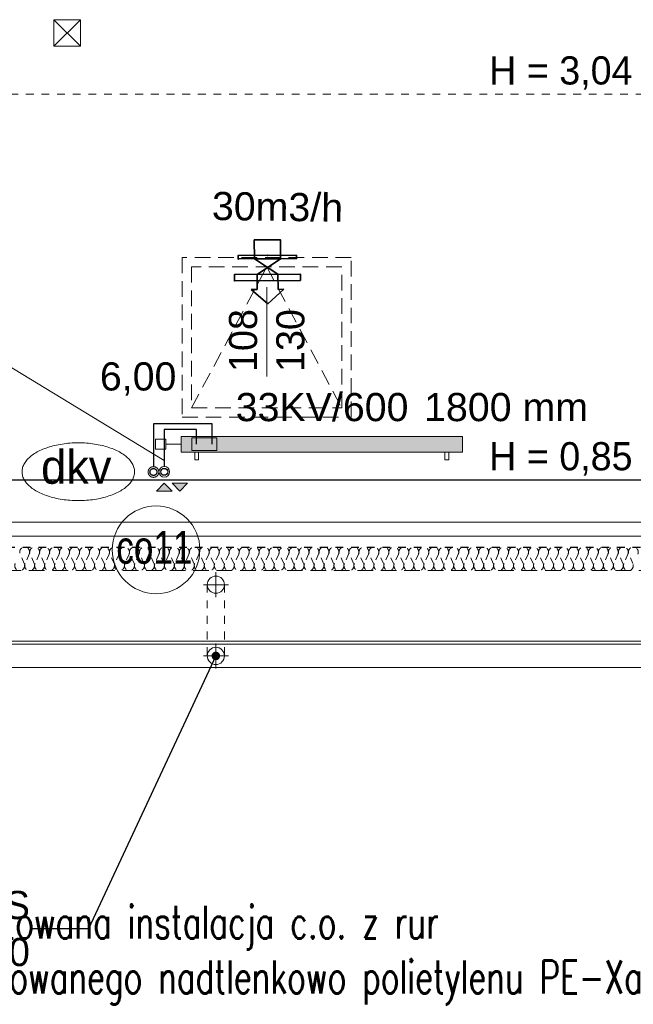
# Model space of a CAD drawing. Header units: millimetres. Extents: x -17429 to 155243, y -2908 to 188569.
# Tile 94 of 113: x 775 to 4699, y 128545 to 134836. Entities that reach past the tile are written whole.
import ezdxf
from ezdxf.lldxf.tags import DXFTag

# ---------------------------------------------------------------- set-up
doc = ezdxf.new("R2010")
doc.units = ezdxf.units.MM
doc.header["$MEASUREMENT"] = 0
for name, pattern in [('Hidden Line', [100, 50, -50]), ('Hidden Line copy', [80, 40, -40]), ('Krawędzie ukryte', [150, 100, -50]), ('PHANTOM', [2.5, 1.25, -0.25, 0.25, -0.25, 0.25, -0.25])]:
    doc.linetypes.add(name, pattern=pattern)
doc.layers.get('0').update_dxf_attribs({"lineweight": 5})
for name, color, linetype in [('#opisy', 7, 'Continuous'), ('#podkład', 252, 'Continuous'), ('Arch ocieplenie', 252, 'Continuous'), ('IS_Armatura_podłączeniowa_grz._dolnozas.', 255, 'SOLID'), ('IS_Armatura_Therm', 7, 'SOLID'), ('IS_Grafika', 7, 'SOLID'), ('IS_Grzejniki_Plan_rzut', 7, 'SOLID'), ('IS_Opisy_działek_Therm', 7, 'SOLID'), ('IS_Powrót', 5, 'DASH'), ('IS_Text_Armatury_Therm', 7, 'Continuous'), ('IS_Text_Odbiornikow_Therm', 7, 'Continuous'), ('IS_Zasilanie', 1, 'SOLID')]:
    doc.layers.add(name, color=color, linetype=linetype)
for name, color, linetype, lineweight in [('#piony', 7, 'Continuous', 5), ('FLUID-EXR.309', 6, 'Continuous', 35), ('INWENT DACH_Nr_Pióra__21', 7, 'Continuous', 13), ('INWENT KONST. DREWNIANA_Nr_Pióra__21', 7, 'Continuous', 13), ('INWENT ODWODNIENIE_Nr_Pióra__21', 252, 'Continuous', 13), ('INWENT OPISY_Nr_Pióra__21', 252, 'Continuous', 13), ('INWENT. OKNA_Nr_Pióra__21', 7, 'Continuous', 13), ('INWENT.ŚCIANY_Nr_Pióra__1', 252, 'Continuous', 25)]:
    doc.layers.add(name, color=color, linetype=linetype, lineweight=lineweight)
doc.layers.add('arch izolacje_Nr_Pióra__3', color=7, linetype='Continuous', lineweight=13, true_color=0xff6600)
doc.layers.add('Arch ocieplenie_Nr_Pióra__22', color=7, linetype='Continuous', lineweight=9, true_color=0x7f7f7f)
doc.styles.add('ARIAL', font='arial.ttf', dxfattribs={"width": 0.75})
doc.styles.add('GENERATED_STYLE_2', font='txt')
doc.styles.add('GENERATED_STYLE_4', font='txt')
doc.styles.add('MtXpl_Arial', font='txt', dxfattribs={"height": 0.2})
doc.styles.get("Standard").update_dxf_attribs({"font": 'arial.ttf', "bigfont": 'BIGFONT.SHX'})
tags = doc.linetypes.add('DASH', pattern=[15, 10, -5]).pattern_tags.tags
tags[6:7] = [DXFTag(74, 4), DXFTag(75, 0), DXFTag(340, '0'), DXFTag(46, 0.0), DXFTag(50, 0.0), DXFTag(44, 0.0), DXFTag(45, 0.0)]
tags[4:5] = [DXFTag(74, 4), DXFTag(75, 0), DXFTag(340, '0'), DXFTag(46, 0.0), DXFTag(50, 0.0), DXFTag(44, 0.0), DXFTag(45, 0.0)]
tags = doc.linetypes.add('SOLID', pattern=[10, 10, 0]).pattern_tags.tags
tags[6:7] = [DXFTag(74, 4), DXFTag(75, 0), DXFTag(340, '0'), DXFTag(46, 0.0), DXFTag(50, 0.0), DXFTag(44, 0.0), DXFTag(45, 0.0)]
tags[4:5] = [DXFTag(74, 4), DXFTag(75, 0), DXFTag(340, '0'), DXFTag(46, 0.0), DXFTag(50, 0.0), DXFTag(44, 0.0), DXFTag(45, 0.0)]
doc.dimstyles.new('GENERATED_STYLE__6', dxfattribs={"dimtxt": 0.18, "dimasz": 109.44, "dimexe": 0.18, "dimexo": 0.0625, "dimgap": 0.09, "dimtad": 0, "dimtih": 1, "dimtoh": 1, "dimdec": 4, "dimzin": 0, "dimdsep": 46, "dimcen": 0.09, "dimadec": 0, "dimazin": 0, "dimtfac": 1, "dimtdec": 4, "dimtmove": 0, "dimatfit": 3, "dimldrblk": 'ARROWHEAD_11', "dimfxl": 1, "dimtolj": 1, "dimtzin": 0, "dimarcsym": 0})

# ---------------------------------------------------------------- blocks, each defined once
blk = doc.blocks.new('Izolacja cieplna 14_123', base_point=(32134.1, 131465.8))
at = {"layer": 'Arch ocieplenie_Nr_Pióra__22', "linetype": 'Hidden Line copy'}
for p, q in [((803.8, 131360.5), (777.3, 131421.1)), ((835.8, 131421.1), (809.2, 131360.5)), ((867.7, 131360.5), (841.1, 131421.1)), ((899.6, 131421.1), (873, 131360.5)), ((931.5, 131360.5), (904.9, 131421.1)), ((963.4, 131421.1), (936.8, 131360.5)), ((995.3, 131360.5), (968.7, 131421.1)), ((1027.2, 131421.1), (1000.6, 131360.5)), ((1059.1, 131360.5), (1032.5, 131421.1)), ((1091, 131421.1), (1064.4, 131360.5)), ((1122.9, 131360.5), (1096.3, 131421.1)), ((1154.8, 131421.1), (1128.2, 131360.5)), ((1186.7, 131360.5), (1160.1, 131421.1)), ((1218.6, 131421.1), (1192, 131360.5)), ((1250.5, 131360.5), (1223.9, 131421.1)), ((1282.4, 131421.1), (1255.8, 131360.5)), ((1314.3, 131360.5), (1287.7, 131421.1)), ((1346.2, 131421.1), (1319.6, 131360.5)), ((1378.1, 131360.5), (1351.5, 131421.1)), ((1410, 131421.1), (1383.4, 131360.5)), ((1441.9, 131360.5), (1415.3, 131421.1)), ((1473.8, 131421.1), (1447.2, 131360.5)), ((1505.7, 131360.5), (1479.1, 131421.1)), ((1537.6, 131421.1), (1511, 131360.5)), ((1569.5, 131360.5), (1543, 131421.1)), ((1601.4, 131421.1), (1574.9, 131360.5)), ((1633.3, 131360.5), (1606.8, 131421.1)), ((1665.2, 131421.1), (1638.7, 131360.5)), ((1697.1, 131360.5), (1670.6, 131421.1)), ((1729, 131421.1), (1702.5, 131360.5)), ((1760.9, 131360.5), (1734.4, 131421.1)), ((1792.8, 131421.1), (1766.3, 131360.5)), ((1824.7, 131360.5), (1798.2, 131421.1)), ((1856.6, 131421.1), (1830.1, 131360.5)), ((1888.5, 131360.5), (1862, 131421.1)), ((1920.4, 131421.1), (1893.9, 131360.5)), ((1952.3, 131360.5), (1925.8, 131421.1)), ((1984.2, 131421.1), (1957.7, 131360.5)), ((2016.1, 131360.5), (1989.6, 131421.1)), ((2048, 131421.1), (2021.5, 131360.5)), ((2079.9, 131360.5), (2053.4, 131421.1)), ((2111.8, 131421.1), (2085.3, 131360.5)), ((2143.7, 131360.5), (2117.2, 131421.1)), ((2175.6, 131421.1), (2149.1, 131360.5)), ((2207.5, 131360.5), (2181, 131421.1)), ((2239.4, 131421.1), (2212.9, 131360.5)), ((2271.3, 131360.5), (2244.8, 131421.1)), ((2303.2, 131421.1), (2276.7, 131360.5)), ((2335.1, 131360.5), (2308.6, 131421.1)), ((2367, 131421.1), (2340.5, 131360.5)), ((2398.9, 131360.5), (2372.4, 131421.1)), ((2430.8, 131421.1), (2404.3, 131360.5)), ((2462.7, 131360.5), (2436.2, 131421.1)), ((2494.6, 131421.1), (2468.1, 131360.5)), ((2526.5, 131360.5), (2500, 131421.1)), ((2558.4, 131421.1), (2531.9, 131360.5)), ((2590.3, 131360.5), (2563.8, 131421.1)), ((2622.3, 131421.1), (2595.7, 131360.5)), ((2654.2, 131360.5), (2627.6, 131421.1)), ((2686.1, 131421.1), (2659.5, 131360.5)), ((2718, 131360.5), (2691.4, 131421.1)), ((2749.9, 131421.1), (2723.3, 131360.5)), ((2781.8, 131360.5), (2755.2, 131421.1)), ((2813.7, 131421.1), (2787.1, 131360.5)), ((2845.6, 131360.5), (2819, 131421.1)), ((2877.5, 131421.1), (2850.9, 131360.5)), ((2909.4, 131360.5), (2882.8, 131421.1)), ((2941.3, 131421.1), (2914.7, 131360.5)), ((2973.2, 131360.5), (2946.6, 131421.1)), ((3005.1, 131421.1), (2978.5, 131360.5)), ((3037, 131360.5), (3010.4, 131421.1)), ((3068.9, 131421.1), (3042.3, 131360.5)), ((3100.8, 131360.5), (3074.2, 131421.1)), ((3132.7, 131421.1), (3106.1, 131360.5)), ((3164.6, 131360.5), (3138, 131421.1)), ((3196.5, 131421.1), (3169.9, 131360.5)), ((3228.4, 131360.5), (3201.8, 131421.1)), ((3260.3, 131421.1), (3233.7, 131360.5)), ((3292.2, 131360.5), (3265.6, 131421.1)), ((3324.1, 131421.1), (3297.5, 131360.5)), ((3356, 131360.5), (3329.4, 131421.1)), ((3387.9, 131421.1), (3361.4, 131360.5)), ((3419.8, 131360.5), (3393.3, 131421.1)), ((3451.7, 131421.1), (3425.2, 131360.5)), ((3483.6, 131360.5), (3457.1, 131421.1)), ((3515.5, 131421.1), (3489, 131360.5)), ((3547.4, 131360.5), (3520.9, 131421.1)), ((3579.3, 131421.1), (3552.8, 131360.5)), ((3611.2, 131360.5), (3584.7, 131421.1)), ((3643.1, 131421.1), (3616.6, 131360.5)), ((3675, 131360.5), (3648.5, 131421.1)), ((3706.9, 131421.1), (3680.4, 131360.5)), ((3738.8, 131360.5), (3712.3, 131421.1)), ((3770.7, 131421.1), (3744.2, 131360.5)), ((3802.6, 131360.5), (3776.1, 131421.1)), ((3834.5, 131421.1), (3808, 131360.5)), ((3866.4, 131360.5), (3839.9, 131421.1)), ((3898.3, 131421.1), (3871.8, 131360.5)), ((3930.2, 131360.5), (3903.7, 131421.1)), ((3962.1, 131421.1), (3935.6, 131360.5)), ((3994, 131360.5), (3967.5, 131421.1)), ((4025.9, 131421.1), (3999.4, 131360.5)), ((4057.8, 131360.5), (4031.3, 131421.1)), ((4089.7, 131421.1), (4063.2, 131360.5)), ((4121.6, 131360.5), (4095.1, 131421.1)), ((4153.5, 131421.1), (4127, 131360.5)), ((4185.4, 131360.5), (4158.9, 131421.1)), ((4217.3, 131421.1), (4190.8, 131360.5)), ((4249.2, 131360.5), (4222.7, 131421.1)), ((4281.1, 131421.1), (4254.6, 131360.5)), ((4313, 131360.5), (4286.5, 131421.1)), ((4344.9, 131421.1), (4318.4, 131360.5)), ((4376.8, 131360.5), (4350.3, 131421.1)), ((4408.8, 131421.1), (4382.2, 131360.5)), ((4440.7, 131360.5), (4414.1, 131421.1)), ((4472.6, 131421.1), (4446, 131360.5)), ((4504.5, 131360.5), (4477.9, 131421.1)), ((4536.4, 131421.1), (4509.8, 131360.5)), ((4568.3, 131360.5), (4541.7, 131421.1)), ((4600.2, 131421.1), (4573.6, 131360.5)), ((4632.1, 131360.5), (4605.5, 131421.1)), ((4664, 131421.1), (4637.4, 131360.5)), ((4695.9, 131360.5), (4669.3, 131421.1))]:
    blk.add_line(p, q, dxfattribs=at)
for centre, start, end in [((806.5, 131433.9), 336.34872, 203.65126), ((870.3, 131433.9), 336.34872, 203.65126), ((934.1, 131433.9), 336.34872, 203.65126), ((997.9, 131433.9), 336.34872, 203.65126), ((1061.7, 131433.9), 336.34872, 203.65126), ((1125.5, 131433.9), 336.34872, 203.65126), ((1189.4, 131433.9), 336.34872, 203.65126), ((1253.2, 131433.9), 336.34872, 203.65126), ((1317, 131433.9), 336.34872, 203.65126), ((1380.8, 131433.9), 336.34872, 203.65126), ((1444.6, 131433.9), 336.34872, 203.65126), ((1508.4, 131433.9), 336.34872, 203.65126), ((1572.2, 131433.9), 336.34872, 203.65126), ((1636, 131433.9), 336.34872, 203.65126), ((1699.8, 131433.9), 336.34872, 203.65126), ((1763.6, 131433.9), 336.34872, 203.65126), ((1827.4, 131433.9), 336.34872, 203.65126), ((1891.2, 131433.9), 336.34872, 203.65126), ((1955, 131433.9), 336.34872, 203.65126), ((2018.8, 131433.9), 336.34872, 203.65126), ((2082.6, 131433.9), 336.34872, 203.65126), ((2146.4, 131433.9), 336.34872, 203.65126), ((2210.2, 131433.9), 336.34872, 203.65126), ((2274, 131433.9), 336.34872, 203.65126), ((2337.8, 131433.9), 336.34872, 203.65126), ((2401.6, 131433.9), 336.34872, 203.65126), ((2465.4, 131433.9), 336.34872, 203.65126), ((2529.2, 131433.9), 336.34872, 203.65126), ((2593, 131433.9), 336.34872, 203.65126), ((2656.8, 131433.9), 336.34872, 203.65126), ((2720.6, 131433.9), 336.34872, 203.65126), ((2784.4, 131433.9), 336.34872, 203.65126), ((2848.2, 131433.9), 336.34872, 203.65126), ((2912, 131433.9), 336.34872, 203.65126), ((2975.9, 131433.9), 336.34872, 203.65126), ((3039.7, 131433.9), 336.34872, 203.65126), ((3103.5, 131433.9), 336.34872, 203.65126), ((3167.3, 131433.9), 336.34872, 203.65126), ((3231.1, 131433.9), 336.34872, 203.65126), ((3294.9, 131433.9), 336.34872, 203.65126), ((3358.7, 131433.9), 336.34872, 203.65126), ((3422.5, 131433.9), 336.34872, 203.65126), ((3486.3, 131433.9), 336.34872, 203.65126), ((3550.1, 131433.9), 336.34872, 203.65126), ((3613.9, 131433.9), 336.34872, 203.65126), ((3677.7, 131433.9), 336.34872, 203.65126), ((3741.5, 131433.9), 336.34872, 203.65126), ((3805.3, 131433.9), 336.34872, 203.65126), ((3869.1, 131433.9), 336.34872, 203.65126), ((3932.9, 131433.9), 336.34872, 203.65126), ((3996.7, 131433.9), 336.34872, 203.65126), ((4060.5, 131433.9), 336.34872, 203.65126), ((4124.3, 131433.9), 336.34872, 203.65126), ((4188.1, 131433.9), 336.34872, 203.65126), ((4251.9, 131433.9), 336.34872, 203.65126), ((4315.7, 131433.9), 336.34872, 203.65126), ((4379.5, 131433.9), 336.34872, 203.65126), ((4443.3, 131433.9), 336.34872, 203.65126), ((4507.1, 131433.9), 336.34872, 203.65126), ((4570.9, 131433.9), 336.34872, 203.65126), ((4634.7, 131433.9), 336.34872, 203.65126), ((4698.5, 131433.9), 336.34872, 203.65126), ((774.6, 131347.7), 156.34866, 23.65123), ((838.4, 131347.7), 156.34866, 23.65123), ((902.2, 131347.7), 156.34866, 23.65123), ((966, 131347.7), 156.34866, 23.65123), ((1029.8, 131347.7), 156.34866, 23.65123), ((1093.6, 131347.7), 156.34866, 23.65123), ((1157.4, 131347.7), 156.34866, 23.65123), ((1221.3, 131347.7), 156.34866, 23.65123), ((1285.1, 131347.7), 156.34866, 23.65123), ((1348.9, 131347.7), 156.34866, 23.65123), ((1412.7, 131347.7), 156.34866, 23.65123), ((1476.5, 131347.7), 156.34866, 23.65123), ((1540.3, 131347.7), 156.34866, 23.65123), ((1604.1, 131347.7), 156.34866, 23.65123), ((1667.9, 131347.7), 156.34866, 23.65123), ((1731.7, 131347.7), 156.34866, 23.65123), ((1795.5, 131347.7), 156.34866, 23.65123), ((1859.3, 131347.7), 156.34866, 23.65123), ((1923.1, 131347.7), 156.34866, 23.65123), ((1986.9, 131347.7), 156.34866, 23.65123), ((2050.7, 131347.7), 156.34866, 23.65123), ((2114.5, 131347.7), 156.34866, 23.65123), ((2178.3, 131347.7), 156.34866, 23.65123), ((2242.1, 131347.7), 156.34866, 23.65123), ((2305.9, 131347.7), 156.34866, 23.65123), ((2369.7, 131347.7), 156.34866, 23.65123), ((2433.5, 131347.7), 156.34866, 23.65123), ((2497.3, 131347.7), 156.34866, 23.65123), ((2561.1, 131347.7), 156.34866, 23.65123), ((2624.9, 131347.7), 156.34866, 23.65123), ((2688.7, 131347.7), 156.34866, 23.65123), ((2752.5, 131347.7), 156.34866, 23.65123), ((2816.3, 131347.7), 156.34866, 23.65123), ((2880.1, 131347.7), 156.34866, 23.65123), ((2943.9, 131347.7), 156.34866, 23.65123), ((3007.8, 131347.7), 156.34866, 23.65123), ((3071.6, 131347.7), 156.34866, 23.65123), ((3135.4, 131347.7), 156.34866, 23.65123), ((3199.2, 131347.7), 156.34866, 23.65123), ((3263, 131347.7), 156.34866, 23.65123), ((3326.8, 131347.7), 156.34866, 23.65123), ((3390.6, 131347.7), 156.34866, 23.65123), ((3454.4, 131347.7), 156.34866, 23.65123), ((3518.2, 131347.7), 156.34866, 23.65123), ((3582, 131347.7), 156.34866, 23.65123), ((3645.8, 131347.7), 156.34866, 23.65123), ((3709.6, 131347.7), 156.34866, 23.65123), ((3773.4, 131347.7), 156.34866, 23.65123), ((3837.2, 131347.7), 156.34866, 23.65123), ((3901, 131347.7), 156.34866, 23.65123), ((3964.8, 131347.7), 156.34866, 23.65123), ((4028.6, 131347.7), 156.34866, 23.65123), ((4092.4, 131347.7), 156.34866, 23.65123), ((4156.2, 131347.7), 156.34866, 23.65123), ((4220, 131347.7), 156.34866, 23.65123), ((4283.8, 131347.7), 156.34866, 23.65123), ((4347.6, 131347.7), 156.34866, 23.65123), ((4411.4, 131347.7), 156.34866, 23.65123), ((4475.2, 131347.7), 156.34866, 23.65123), ((4539, 131347.7), 156.34866, 23.65123), ((4602.8, 131347.7), 156.34866, 23.65123), ((4666.6, 131347.7), 156.34866, 23.65123)]:
    blk.add_arc(centre, 31.9, start, end, dxfattribs=at)
blk = doc.blocks.new('ARROWHEAD_11')
at = {"color": 0, "linetype": 'Continuous', "lineweight": 0}
blk.add_line((0, 0), (-1, 0), dxfattribs=at)
at = {"color": 0, "linetype": 'Continuous', "lineweight": 0, "const_width": 0.25, "flags": 128}
blk.add_lwpolyline([(-0.125, 0, 1), (0.125, 0, 1)], format="xyb", close=True, dxfattribs=at)
blk = doc.blocks.new('hg')
at = {"layer": 'FLUID-EXR.309', "color": 7}
for p, q in [((17745.9, 124510.2), (17837.5, 124354.6)), ((17942.6, 124520), (17940.6, 124483)), ((18029.8, 124411.2), (17942.6, 124520)), ((17736.9, 124343.3), (17844.7, 124488.1)), ((17844.7, 124488.1), (17940.6, 124483)), ((17931.4, 124312.3), (18029.8, 124411.2)), ((17837.5, 124354.6), (17933.4, 124349.4)), ((17933.4, 124349.4), (17931.4, 124312.3))]:
    blk.add_line(p, q, dxfattribs=at)
for points in [[(17893.7, 124630.3), (17870.9, 124207.9), (17829.7, 124210.2), (17852.4, 124632.6)], [(17730.2, 124614.3), (17710.1, 124241.5), (17731.4, 124240.4), (17751.5, 124613.1)], [(17745.9, 124510.2), (17625.4, 124516.7), (17616.4, 124349.8), (17736.9, 124343.3)]]:
    blk.add_lwpolyline(points, close=True, dxfattribs=at)
for p in [(17720.1, 124427.9), (17741.4, 124426.7), (17710.1, 124241.5), (17731.4, 124240.4)]:
    blk.add_point(p, dxfattribs=at)
blk = doc.blocks.new('piwnica')
at = {"layer": 'arch izolacje_Nr_Pióra__3', "color": 252, "linetype": 'Krawędzie ukryte'}
blk.add_line((32134.1, 131315.9), (-11060.9, 131315.9), dxfattribs=at)
at = {"layer": 'INWENT DACH_Nr_Pióra__21', "color": 252, "linetype": 'Hidden Line'}
blk.add_line((-10585.9, 134360.9), (5354.1, 134360.9), dxfattribs=at)
at = {"layer": 'INWENT DACH_Nr_Pióra__21', "color": 252, "linetype": 'Continuous'}
for p, q in [((-11505.9, 131625.9), (32584.1, 131625.9)), ((-11505.9, 131535.9), (32584.1, 131535.9)), ((-11505.9, 130865.9), (32584.1, 130865.9)), ((-11505.9, 130845.9), (32584.1, 130845.9)), ((-11505.9, 130695.9), (32584.1, 130695.9))]:
    blk.add_line(p, q, dxfattribs=at)
at = {"layer": 'INWENT KONST. DREWNIANA_Nr_Pióra__21', "color": 252, "linetype": 'Continuous'}
for p, q in [((994.1, 134835.9), (1164.1, 134835.9)), ((994.1, 134665.9), (994.1, 134835.9)), ((994.1, 134665.9), (1164.1, 134835.9)), ((994.1, 134835.9), (1164.1, 134665.9)), ((1164.1, 134835.9), (1164.1, 134665.9)), ((1164.1, 134665.9), (994.1, 134665.9))]:
    blk.add_line(p, q, dxfattribs=at)
at = {"layer": 'INWENT ODWODNIENIE_Nr_Pióra__21', "color": 252, "linetype": 'Continuous'}
for p, q in [((2029.1, 131145.9), (2029.1, 131305.9)), ((1949.1, 131225.9), (2109.1, 131225.9)), ((2029.1, 130690.9), (2029.1, 130850.9)), ((1949.1, 130770.9), (2109.1, 130770.9))]:
    blk.add_line(p, q, dxfattribs=at)
at = {"layer": 'INWENT ODWODNIENIE_Nr_Pióra__21', "color": 252, "linetype": 'Hidden Line'}
for p, q in [((1974.1, 131225.9), (1974.1, 130770.9)), ((2084.1, 131225.9), (2084.1, 130770.9))]:
    blk.add_line(p, q, dxfattribs=at)
at = {"layer": 'INWENT ODWODNIENIE_Nr_Pióra__21', "color": 252, "linetype": 'Continuous'}
for centre in [(2029.1, 131225.9), (2029.1, 130770.9)]:
    blk.add_circle(centre, 55, dxfattribs=at)
at = {"layer": 'INWENT OPISY_Nr_Pióra__21', "color": 252, "linetype": 'Continuous'}
blk.add_line((2354.1, 133125.9), (2354.1, 132555.9), dxfattribs=at)
at = {"layer": 'INWENT. OKNA_Nr_Pióra__21', "color": 252, "linetype": 'Krawędzie ukryte'}
for p, q in [((1814.1, 133315.9), (1814.1, 132295.9)), ((2894.1, 133315.9), (1814.1, 133315.9)), ((2894.1, 132295.9), (2894.1, 133315.9)), ((1874.1, 132355.9), (2354.1, 133255.9)), ((1874.1, 133255.9), (1874.1, 132355.9)), ((2834.1, 133255.9), (1874.1, 133255.9)), ((2354.1, 133255.9), (2834.1, 132355.9)), ((2834.1, 132355.9), (2834.1, 133255.9)), ((1874.1, 132355.9), (2834.1, 132355.9)), ((1814.1, 132295.9), (2894.1, 132295.9))]:
    blk.add_line(p, q, dxfattribs=at)
at = {"layer": 'INWENT.ŚCIANY_Nr_Pióra__1', "color": 252, "linetype": 'Continuous'}
blk.add_line((-25.9, 131895.9), (5484.1, 131895.9), dxfattribs=at)
at = {"layer": 'INWENT.ŚCIANY_Nr_Pióra__1', "color": 252, "linetype": 'Hidden Line'}
blk.add_line((-10905.9, 131465.9), (31984.1, 131465.9), dxfattribs=at)
at = {"layer": 'Arch ocieplenie', "color": 252, "linetype": 'Hidden Line copy', "lineweight": 9}
blk.add_blockref('Izolacja cieplna 14_123', (32134.1, 131465.8), dxfattribs=at)
at = {"layer": 'INWENT OPISY_Nr_Pióra__21', "color": 252, "linetype": 'Continuous', "char_height": 180, "attachment_point": 2, "style": 'GENERATED_STYLE_2'}
for s, insert in [('{H = 3,04}', (4235.2, 134601.7)), ('{H = 0,85}', (4235.2, 132136.7))]:
    blk.add_mtext(s, dxfattribs=dict(at, insert=insert))
at = {"layer": 'INWENT OPISY_Nr_Pióra__21', "color": 252, "linetype": 'Continuous', "insert": (2112.9, 132785.9), "char_height": 180, "width": 1346.334, "attachment_point": 2, "rotation": 90, "line_spacing_factor": 1.008452, "style": 'GENERATED_STYLE_2'}
blk.add_mtext('{108\\P130}', dxfattribs=at)
at = {"layer": 'INWENT OPISY_Nr_Pióra__21', "color": 252, "linetype": 'Continuous', "insert": (839.7, 129027.9), "char_height": 180, "width": 692.895, "attachment_point": 6, "style": 'GENERATED_STYLE_4'}
blk.add_mtext('{RS 110}', dxfattribs=at)
at = {"layer": 'INWENT OPISY_Nr_Pióra__21', "color": 252, "linetype": 'Continuous', "annotation_type": 0, "has_hookline": 1, "hookline_direction": 1, "text_width": 394.3}
blk.add_leader([(2029.1, 130770.9), (1214.7, 129027.9), (839.8, 129027.9)], dimstyle='GENERATED_STYLE__6', dxfattribs=at)

msp = doc.modelspace()

# ---------------------------------------------------------------- linework, layer by layer
at = {"layer": '#piony', "color": 7}
msp.add_circle((1646.8, 131448.7), 280.2, dxfattribs=at)
at = {"layer": 'IS_Armatura_podłączeniowa_grz._dolnozas.', "color": 7, "lineweight": 0, "ltscale": 10}
for p, q in [((2036.3, 132163.5), (1876.3, 132163.5)), ((1876.3, 132163.5), (1876.3, 132083.5)), ((2036.3, 132083.5), (2036.3, 132163.5)), ((1876.3, 132083.5), (2036.3, 132083.5))]:
    msp.add_line(p, q, dxfattribs=at)
at = {"layer": 'IS_Armatura_Therm', "color": 7, "lineweight": 0, "ltscale": 10}
for p, q in [((1708.8, 132156), (1643.8, 132156)), ((1643.8, 132156), (1643.8, 132091)), ((1708.8, 132091), (1708.8, 132156)), ((1806.3, 132123.5), (1708.8, 132123.5)), ((1643.8, 132091), (1708.8, 132091))]:
    msp.add_line(p, q, dxfattribs=at)
at = {"layer": 'IS_Grafika', "color": 7, "lineweight": 5, "ltscale": 10}
for p, q in [((1648.7, 131823.6), (1698.7, 131873.6)), ((1698.7, 131873.6), (1748.7, 131823.6)), ((1748.7, 131873.6), (1798.7, 131823.6)), ((1848.7, 131873.6), (1748.7, 131873.6)), ((1798.7, 131823.6), (1848.7, 131873.6)), ((1748.7, 131823.6), (1648.7, 131823.6))]:
    msp.add_line(p, q, dxfattribs=at)
for points, knots in [([(1149.5, 132132.5), (1131.8, 132132.5), (1097, 132131.2), (1046.3, 132125.4), (998.6, 132116.2), (954.3, 132103.7), (914.2, 132088.3), (878.5, 132070.2), (848, 132049.7), (823.1, 132027), (804.4, 132002.3), (792.5, 131975.7), (789.7, 131956.9), (789.7, 131947.7)], [0, 0, 0, 0, 53.206774, 104.286131, 152.960622, 198.951577, 242.000697, 281.900205, 318.538128, 351.968842, 382.520946, 410.942343, 438.528187, 438.528187, 438.528187, 438.528187]), ([(1509.3, 131947.7), (1509.3, 131956.9), (1506.6, 131975.7), (1494.7, 132002.3), (1476, 132027), (1451.1, 132049.7), (1420.5, 132070.2), (1384.9, 132088.3), (1344.7, 132103.7), (1300.5, 132116.2), (1252.8, 132125.4), (1202, 132131.2), (1167.3, 132132.5), (1149.5, 132132.5)], [0, 0, 0, 0, 27.585844, 56.00724, 86.559344, 119.990058, 156.627982, 196.52749, 239.576609, 285.567565, 334.242055, 385.321413, 438.528187, 438.528187, 438.528187, 438.528187]), ([(789.7, 131947.7), (789.7, 131938.5), (792.5, 131919.7), (804.4, 131893.1), (823.1, 131868.4), (848, 131845.7), (878.5, 131825.2), (914.2, 131807.1), (954.3, 131791.7), (998.6, 131779.2), (1046.3, 131770), (1097, 131764.2), (1131.8, 131762.9), (1149.5, 131762.9)], [0, 0, 0, 0, 27.585844, 56.00724, 86.559344, 119.990058, 156.627982, 196.52749, 239.576609, 285.567565, 334.242055, 385.321413, 438.528187, 438.528187, 438.528187, 438.528187]), ([(1149.5, 131762.9), (1167.3, 131762.9), (1202, 131764.2), (1252.8, 131770), (1300.5, 131779.2), (1344.7, 131791.7), (1384.9, 131807.1), (1420.5, 131825.2), (1451.1, 131845.7), (1476, 131868.4), (1494.7, 131893.1), (1506.6, 131919.7), (1509.3, 131938.5), (1509.3, 131947.7)], [0, 0, 0, 0, 53.206774, 104.286131, 152.960622, 198.951577, 242.000697, 281.900205, 318.538128, 351.968842, 382.520946, 410.942343, 438.528187, 438.528187, 438.528187, 438.528187])]:
    msp.add_open_spline(points, degree=3, knots=knots, dxfattribs=at)
at = {"layer": 'IS_Grafika', "color": 7, "linetype": 'Continuous', "lineweight": 5, "ltscale": 10, "extrusion": (0, 0, -1)}
for points in [[(-1748.7, 131823.6), (-1698.7, 131873.6), (-1648.7, 131823.6)], [(-1848.7, 131873.6), (-1748.7, 131873.6), (-1798.7, 131823.6)]]:
    msp.add_solid(points, dxfattribs=at)
at = {"layer": 'IS_Grzejniki_Plan_rzut', "color": 252, "lineweight": 0, "ltscale": 10}
for p, q in [((3606.3, 132173.5), (1806.3, 132173.5)), ((1806.3, 132173.5), (1806.3, 132073.5)), ((3606.3, 132073.5), (3606.3, 132173.5)), ((1806.3, 132073.5), (3606.3, 132073.5)), ((1893.8, 132073.5), (1893.8, 132023.5)), ((1918.8, 132023.5), (1918.8, 132073.5)), ((3493.8, 132023.5), (3493.8, 132073.5)), ((3518.8, 132073.5), (3518.8, 132023.5)), ((1893.8, 132023.5), (1918.8, 132023.5)), ((3518.8, 132023.5), (3493.8, 132023.5))]:
    msp.add_line(p, q, dxfattribs=at)
at = {"layer": 'IS_Grzejniki_Plan_rzut', "color": 252, "linetype": 'Continuous', "lineweight": 0, "ltscale": 10, "extrusion": (0, 0, -1)}
for points in [[(-3606.3, 132073.5), (-1806.3, 132173.5), (-1806.3, 132073.5)], [(-1806.3, 132173.5), (-3606.3, 132073.5), (-3606.3, 132173.5)]]:
    msp.add_solid(points, dxfattribs=at)
at = {"layer": 'IS_Opisy_działek_Therm', "color": 7, "lineweight": 5, "ltscale": 10}
msp.add_line((1698.7, 132019.4), (621.7, 132672.9), dxfattribs=at)
at = {"layer": 'IS_Powrót', "color": 5, "lineweight": 30, "ltscale": 20}
for p, q in [((1906.3, 132216.7), (1699.5, 132216.7)), ((1699.5, 132216.7), (1699.5, 131981.2)), ((1906.3, 132123.5), (1906.3, 132216.7))]:
    msp.add_line(p, q, dxfattribs=at)
at = {"layer": 'IS_Powrót', "color": 5, "lineweight": 0, "ltscale": 20}
msp.add_circle((1699.5, 131947.1), 34.1, dxfattribs=at)
at = {"layer": 'IS_Powrót', "color": 5, "lineweight": 30, "ltscale": 20}
msp.add_circle((1699.5, 131947.1), 22.1, dxfattribs=at)
at = {"layer": 'IS_Zasilanie', "color": 1, "lineweight": 30, "ltscale": 10}
for p, q in [((2006.3, 132254.7), (1630, 132254.7)), ((1630, 132254.7), (1630, 131979.9)), ((2006.3, 132123.5), (2006.3, 132254.7))]:
    msp.add_line(p, q, dxfattribs=at)
at = {"layer": 'IS_Zasilanie', "color": 1, "linetype": 'PHANTOM', "lineweight": 0, "ltscale": 250}
msp.add_circle((1630, 131945.9), 34.1, dxfattribs=at)
at = {"layer": 'IS_Zasilanie', "color": 1, "linetype": 'PHANTOM', "lineweight": 30, "ltscale": 250}
msp.add_circle((1630, 131945.9), 22.1, dxfattribs=at)

# ---------------------------------------------------------------- block references
at = {"layer": '#podkład'}
msp.add_blockref('piwnica', (0, 0), dxfattribs=at)
at = {"color": 2, "rotation": 273.3538706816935}
msp.add_blockref('hg', (-122892.5, 143740.3), dxfattribs=at)

# ---------------------------------------------------------------- texts
at = {"layer": '#opisy', "color": 7, "lineweight": 0, "style": 'ARIAL'}
msp.add_text('30m3/h', height=180, rotation=359.21724, dxfattribs=at).set_placement((2003, 133556.3, 139.7))
at = {"layer": '#opisy', "color": 7, "linetype": 'Continuous', "lineweight": 0, "insert": (66, 129524.4), "char_height": 210, "width": 6584.285, "attachment_point": 1}
msp.add_mtext('\\Fromans.shx|c238;\\W0.8; \\P\\W0.7;projektowana instalacja c.o. z rur\\Pz sieciowanego nadtlenkowo polietylenu PE-Xa\\Pprowadzona w bruździe ściennej', dxfattribs=at)
at = {"layer": 'IS_Grafika', "color": 7, "lineweight": 5, "ltscale": 10, "style": 'MtXpl_Arial'}
msp.add_text('dkv', height=216, dxfattribs=at).set_placement((911.6, 131870.7))
at = {"layer": 'IS_Grafika', "color": 7, "lineweight": 5, "ltscale": 10, "style": 'MtXpl_Arial', "width": 0.8}
msp.add_text('co11', height=210, dxfattribs=at).set_placement((1392.4, 131359.8))
at = {"layer": 'IS_Text_Armatury_Therm', "color": 7, "linetype": 'SOLID', "ltscale": 10, "insert": (1776.8, 132433.2), "char_height": 180, "attachment_point": 9}
msp.add_mtext('\\fArial|b0|i0;6,00  ', dxfattribs=at)
at = {"layer": 'IS_Text_Odbiornikow_Therm', "color": 7, "linetype": 'SOLID', "ltscale": 10, "char_height": 180}
for s, insert, attachment_point in [('\\fArial|b0|i0;33KV/600', (3260.7, 132268.2), 9), ('\\fArial|b0|i0;1800 mm', (3360.7, 132268.2), 7)]:
    msp.add_mtext(s, dxfattribs=dict(at, insert=insert, attachment_point=attachment_point))

doc.saveas('drawing.dxf')
